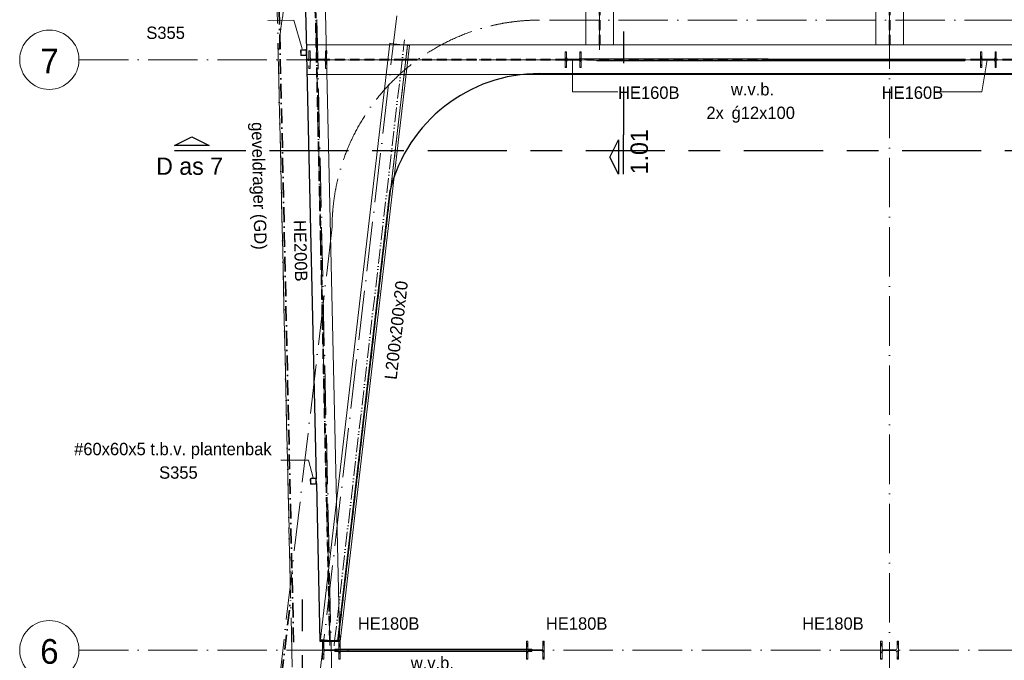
# Model space of a CAD drawing. Header units: millimetres. Extents: x 1146 to 81249, y 1106 to 40413.
# Tile 2 of 15: x 1200 to 11161, y 27698 to 34180. Entities that reach past the tile are written whole.
import ezdxf

# ---------------------------------------------------------------- set-up
doc = ezdxf.new("R2010")
doc.units = ezdxf.units.MM
for name, pattern in [('00_PBT_AFBR', [250, 150, -50, 0, -50]), ('00_PBT_CEN', [1600, 320, -240, 800, -240]), ('00_PBT_HART', [240, 150, -30, 0, -30, 0, -30]), ('00_PBT_HID2', [150, 100, -50]), ('00_PBT_STRA', [1400, 500, -100, 0, -100, 500, -100, 0, -100])]:
    doc.linetypes.add(name, pattern=pattern)
for name, color, linetype, lineweight in [('A-DETL-____-OTLN', 90, 'Continuous', 13), ('A-FLOR-____-OTLN', 192, 'Continuous', 25), ('G-____-____-SYMB', 111, 'Continuous', 13), ('G-____-____-TEXT', 231, 'Continuous', 13), ('S-BEAM-____-HDLN', 1, '00_PBT_HID2', 18), ('S-BEAM-____-IDEN', 2, 'Continuous', 18), ('S-BEAM-____-MCUT', 12, 'Continuous', 18), ('S-BEAM-____-OTLN', 12, 'Continuous', 25), ('S-COLS-____-HDLN', 52, '00_PBT_HID2', 18), ('S-COLS-____-IDEN', 171, 'Continuous', 18), ('S-COLS-____-MCUT', 52, 'Continuous', 18), ('S-COLS-____-OTLN', 52, 'Continuous', 25), ('S-GRID-____-IDEN', 1, 'Continuous', 18), ('S-GRID-____-OTLN', 1, 'Continuous', 13)]:
    doc.layers.add(name, color=color, linetype=linetype, lineweight=lineweight)
doc.styles.add('PBT-Font', font='PBT-FONT.ttf', dxfattribs={"height": 250})
doc.styles.add('PBT-Font_1', font='PBT-FONT.ttf', dxfattribs={"height": 125})
doc.styles.add('PBT-Font_2', font='PBT-FONT.ttf', dxfattribs={"height": 125})
doc.styles.add('PBT-Font_B', font='txt', dxfattribs={"height": 175})
pattern_1 = [(45, (0, 0), (-76.19995, 76.19995), []), (45, (64.77, 0), (-76.19995, 76.19995), []), (45, (68.58, 0), (-76.19995, 76.19995), []), (45, (72.39, 0), (-76.19995, 76.19995), []), (45, (76.2, 0), (-76.19995, 76.19995), []), (45, (80.01, 0), (-76.19995, 76.19995), []), (45, (83.82, 0), (-76.19995, 76.19995), []), (45, (87.63, 0), (-76.19995, 76.19995), [])]

# ---------------------------------------------------------------- blocks, each defined once
blk = doc.blocks.new('28_PBT_SF_stalen ligger_H-profiel_R24 - HE200B-1836345-01 bk terras')
at = {"layer": 'S-BEAM-____-OTLN', "linetype": '00_PBT_HID2', "lineweight": 13}
for p, q in [((4187.8, 4.5), (-4212.8, 4.5)), ((4187.8, -4.5), (-4214.7, -4.5))]:
    blk.add_line(p, q, dxfattribs=at)
at = {"layer": 'S-BEAM-____-OTLN', "linetype": '00_PBT_HART', "lineweight": 13}
for p, q in [((-4312.1, 0), (-4262.1, 0)), ((-4213.7, 0), (4187.8, 0)), ((4237.8, 0), (4187.8, 0))]:
    blk.add_line(p, q, dxfattribs=at)
blk = doc.blocks.new('28_PBT_SF_stalen ligger_L-profiel_R24 - L200x200x20-1783028-01 bk terras')
at = {"layer": 'S-BEAM-____-OTLN', "linetype": '00_PBT_HART', "lineweight": 13}
for p, q in [((-3085.9, 0), (-3035.9, 0)), ((-3035.9, 0), (3035.9, 0)), ((3085.9, 0), (3035.9, 0))]:
    blk.add_line(p, q, dxfattribs=at)
at = {"layer": 'S-BEAM-____-OTLN', "linetype": '00_PBT_HID2', "lineweight": 13}
for p, q in [((1588.1, -36.7), (-3035.9, -36.7)), ((3035.9, -36.7), (1588.6, -36.7))]:
    blk.add_line(p, q, dxfattribs=at)
blk = doc.blocks.new('28_PBT_SF_stalen ligger_H-profiel_R24 - HE280B-1833813-01 bk terras')
at = {"layer": 'S-BEAM-____-OTLN', "linetype": '00_PBT_HID2', "lineweight": 13}
for p, q in [((1220, 5.2), (-1099.1, 5.2)), ((1220, -5.3), (-1099.9, -5.3))]:
    blk.add_line(p, q, dxfattribs=at)
at = {"layer": 'S-BEAM-____-OTLN', "linetype": '00_PBT_HART', "lineweight": 13}
for p, q in [((-1270, 0), (-1220, 0)), ((-1099.5, 0), (1220, 0)), ((1270, 0), (1220, 0))]:
    blk.add_line(p, q, dxfattribs=at)
blk = doc.blocks.new('28_PBT_SF_stalen ligger_H-profiel_R24 - HE280B-1635359-01 bk terras')
at = {"layer": 'S-BEAM-____-OTLN', "linetype": '00_PBT_HID2', "lineweight": 13}
for p, q in [((1095.5, 5.2), (-989.5, 5.2)), ((1095.5, -5.3), (-990.3, -5.3))]:
    blk.add_line(p, q, dxfattribs=at)
at = {"layer": 'S-BEAM-____-OTLN', "linetype": '00_PBT_HART', "lineweight": 13}
for p, q in [((-1145.5, 0), (-1095.5, 0)), ((-989.9, 0), (1095.5, 0)), ((1145.5, 0), (1095.5, 0))]:
    blk.add_line(p, q, dxfattribs=at)
blk = doc.blocks.new('21_PBT_SF_geveldrager_R24 - Geveldrager volgens leverancier terras-1780622-01 bk terras')
at = {"layer": 'S-BEAM-____-OTLN', "linetype": '00_PBT_AFBR', "lineweight": 35}
blk.add_line((-4542.1, 261), (3853.9, 261), dxfattribs=at)
blk = doc.blocks.new('21_PBT_SF_geveldrager_R24 - Geveldrager volgens leverancier terras-1652838-01 bk terras')
at = {"layer": 'S-BEAM-____-OTLN', "linetype": '00_PBT_AFBR', "lineweight": 35}
blk.add_line((3324.6, 261), (8831.7, 261), dxfattribs=at)
blk = doc.blocks.new('28_PBT_SC_stalen kolom_koker-profiel_R24 - K60x60x5_S355 t_b_v_ plantenbak-1822526-01 bk terras')
at = {"layer": 'S-COLS-____-OTLN', "lineweight": 18}
for p, q in [((-30, 22.5), (-30, -22.5)), ((-25, -20), (-25, 20)), ((22.5, 30), (-22.5, 30)), ((-20, 25), (20, 25)), ((25, 20), (25, -20)), ((30, -22.5), (30, 22.5)), ((-22.5, -30), (22.5, -30)), ((20, -25), (-20, -25))]:
    blk.add_line(p, q, dxfattribs=at)
for centre, radius, start, end in [((-22.5, 22.5), 7.5, 90, 180), ((-20, 20), 5, 90, 180), ((20, 20), 5, 0, 90), ((22.5, 22.5), 7.5, 360, 90), ((-22.5, -22.5), 7.5, 180, 270), ((-20, -20), 5, 180, 270), ((20, -20), 5, 270, 360), ((22.5, -22.5), 7.5, 270, 360)]:
    blk.add_arc(centre, radius, start, end, dxfattribs=at)
blk = doc.blocks.new('28_PBT_SC_stalen kolom_H-profiel_R24 - HE180B-V5-01 bk terras')
at = {"layer": 'S-COLS-____-HDLN', "linetype": 'Continuous', "lineweight": 13}
h = blk.add_hatch(dxfattribs=at)
h.set_pattern_fill('FP_6', color=256, style=0, pattern_type=2)
h.set_pattern_definition([(315, (-27800, 10000), (76.19995, 76.19995), []), (315, (-27800, 9935.23), (76.19995, 76.19995), []), (315, (-27800, 9931.42), (76.19995, 76.19995), []), (315, (-27800, 9927.61), (76.19995, 76.19995), []), (315, (-27800, 9923.8), (76.19995, 76.19995), []), (315, (-27800, 9919.99), (76.19995, 76.19995), []), (315, (-27800, 9916.18), (76.19995, 76.19995), []), (315, (-27800, 9912.37), (76.19995, 76.19995), [])])
h.paths.add_polyline_path([(-90, -90), (90, -90), (90, -76), (19.2, -76), (8.6, -71.6), (4.2, -61), (4.2, 61), (8.6, 71.6), (19.2, 76), (90, 76), (90, 90), (-90, 90), (-90, 76), (-19.3, 76), (-8.6, 71.6), (-4.3, 61), (-4.3, -61), (-8.6, -71.6), (-19.3, -76), (-90, -76)])
at = {"layer": 'S-COLS-____-MCUT'}
for p, q in [((90, 90), (-90, 90)), ((-90, 90), (-90, 76)), ((-90, 76), (-19.3, 76)), ((-4.3, 61), (-4.3, -61)), ((4.2, -61), (4.2, 61)), ((19.2, 76), (90, 76)), ((90, 76), (90, 90)), ((-90, -76), (-90, -90)), ((-19.3, -76), (-90, -76)), ((-90, -90), (90, -90)), ((90, -76), (19.2, -76)), ((90, -90), (90, -76))]:
    blk.add_line(p, q, dxfattribs=at)
for centre, start, end in [((-19.3, 61), 0, 90), ((19.2, 61), 90, 180), ((-19.3, -61), 270, 0), ((19.2, -61), 180, 270)]:
    blk.add_arc(centre, 15, start, end, dxfattribs=at)
blk = doc.blocks.new('28_PBT_SC_stalen kolom_H-profiel_R24 - HE180B-V8-01 bk terras')
at = {"layer": 'S-COLS-____-HDLN', "linetype": 'Continuous', "lineweight": 13}
h = blk.add_hatch(dxfattribs=at)
h.set_pattern_fill('FP_9', color=256, style=0, pattern_type=2)
h.set_pattern_definition([(315, (-27800, 4351.74), (76.19995, 76.19995), []), (315, (-27800, 4286.97), (76.19995, 76.19995), []), (315, (-27800, 4283.16), (76.19995, 76.19995), []), (315, (-27800, 4279.35), (76.19995, 76.19995), []), (315, (-27800, 4275.54), (76.19995, 76.19995), []), (315, (-27800, 4271.73), (76.19995, 76.19995), []), (315, (-27800, 4267.92), (76.19995, 76.19995), []), (315, (-27800, 4264.11), (76.19995, 76.19995), [])])
h.paths.add_polyline_path([(-90, 76), (-19.3, 76), (-8.6, 71.6), (-4.3, 61), (-4.3, -61), (-8.6, -71.6), (-19.3, -76), (-90, -76), (-90, -90), (90, -90), (90, -76), (19.2, -76), (8.6, -71.6), (4.2, -61), (4.2, 61), (8.6, 71.6), (19.2, 76), (90, 76), (90, 90), (-90, 90)])
at = {"layer": 'S-COLS-____-MCUT'}
for p, q in [((90, 90), (-90, 90)), ((-90, 90), (-90, 76)), ((-90, 76), (-19.3, 76)), ((-4.3, 61), (-4.3, -61)), ((4.2, -61), (4.2, 61)), ((19.2, 76), (90, 76)), ((90, 76), (90, 90)), ((-90, -76), (-90, -90)), ((-19.3, -76), (-90, -76)), ((-90, -90), (90, -90)), ((90, -76), (19.2, -76)), ((90, -90), (90, -76))]:
    blk.add_line(p, q, dxfattribs=at)
for centre, start, end in [((-19.3, 61), 0, 90), ((19.2, 61), 90, 180), ((-19.3, -61), 270, 0), ((19.2, -61), 180, 270)]:
    blk.add_arc(centre, 15, start, end, dxfattribs=at)
blk = doc.blocks.new('28_PBT_SC_stalen kolom_H-profiel_R24 - HE180B-V9-01 bk terras')
at = {"layer": 'S-COLS-____-HDLN', "linetype": 'Continuous', "lineweight": 13}
h = blk.add_hatch(dxfattribs=at)
h.set_pattern_fill('FP_10', color=256, style=0, pattern_type=2)
h.set_pattern_definition([(315, (-27800, 6417), (76.19995, 76.19995), []), (315, (-27800, 6352.23), (76.19995, 76.19995), []), (315, (-27800, 6348.42), (76.19995, 76.19995), []), (315, (-27800, 6344.61), (76.19995, 76.19995), []), (315, (-27800, 6340.8), (76.19995, 76.19995), []), (315, (-27800, 6336.99), (76.19995, 76.19995), []), (315, (-27800, 6333.18), (76.19995, 76.19995), []), (315, (-27800, 6329.37), (76.19995, 76.19995), [])])
h.paths.add_polyline_path([(-90, 90), (-90, 76), (-19.3, 76), (-8.6, 71.6), (-4.3, 61), (-4.3, -61), (-8.6, -71.6), (-19.3, -76), (-90, -76), (-90, -90), (90, -90), (90, -76), (19.2, -76), (8.6, -71.6), (4.2, -61), (4.2, 61), (8.6, 71.6), (19.2, 76), (90, 76), (90, 90)])
at = {"layer": 'S-COLS-____-MCUT'}
for p, q in [((90, 90), (-90, 90)), ((-90, 90), (-90, 76)), ((-90, 76), (-19.3, 76)), ((-4.3, 61), (-4.3, -61)), ((4.2, -61), (4.2, 61)), ((19.2, 76), (90, 76)), ((90, 76), (90, 90)), ((-90, -76), (-90, -90)), ((-19.3, -76), (-90, -76)), ((-90, -90), (90, -90)), ((90, -76), (19.2, -76)), ((90, -90), (90, -76))]:
    blk.add_line(p, q, dxfattribs=at)
for centre, start, end in [((-19.3, 61), 0, 90), ((19.2, 61), 90, 180), ((-19.3, -61), 270, 0), ((19.2, -61), 180, 270)]:
    blk.add_arc(centre, 15, start, end, dxfattribs=at)
blk = doc.blocks.new('28_PBT_SC_stalen kolom_H-profiel_R24 - HE180B-V20-01 bk terras')
at = {"layer": 'S-COLS-____-HDLN'}
for p, q in [((90, 90), (-90, 90)), ((-90, 90), (-90, 76)), ((-90, 76), (-19.25, 76)), ((-4.25, 61), (-4.25, -61)), ((4.25, -61), (4.25, 61)), ((19.25, 76), (90, 76)), ((90, 76), (90, 90)), ((-19.25, -76), (-90, -76)), ((-90, -76), (-90, -90)), ((-90, -90), (90, -90)), ((90, -76), (19.25, -76)), ((90, -90), (90, -76))]:
    blk.add_line(p, q, dxfattribs=at)
for centre, start, end in [((-19.25, 61), 25.395319, 90), ((-19.25, 61), 0, 24.402143), ((19.25, 61), 165, 180), ((19.25, 61), 155.597857, 165), ((19.25, 61), 150, 154.604681), ((19.25, 61), 90, 150), ((-19.25, -61), 270, 334.604681), ((-19.25, -61), 335.597857, 0), ((19.25, -61), 180, 195), ((19.25, -61), 195, 204.402143), ((19.25, -61), 205.395319, 210), ((19.25, -61), 210, 270)]:
    blk.add_arc(centre, 15, start, end, dxfattribs=at)
blk = doc.blocks.new('28_PBT_SF_stalen ligger_H-profiel_R24 - HE320B-1834590-01 bk terras')
at = {"layer": 'S-BEAM-____-HDLN'}
for p, q in [((-7971.7, 5.7), (-8009.9, 5.7)), ((-6354.9, 5.7), (-6378.5, 5.7)), ((-2335.7, 5.7), (-6242.2, 5.7)), ((-2154.9, 5.7), (-2178.5, 5.7)), ((-2018.6, 5.7), (-2042.2, 5.7)), ((-7973, -5.8), (-8011.2, -5.8)), ((-8010.5, 0), (-7972.4, 0)), ((-6378.5, 0), (-2335.7, 0)), ((-6354.9, -5.8), (-6378.5, -5.8)), ((-6218.6, -5.8), (-6242.2, -5.8)), ((-2335.7, -5.8), (-6061.4, -5.8)), ((-2178.5, 0), (-2018.6, 0)), ((-2154.9, -5.8), (-2178.5, -5.8)), ((-2018.6, -5.8), (-2042.2, -5.8))]:
    blk.add_line(p, q, dxfattribs=at)
at = {"layer": 'S-BEAM-____-OTLN', "linetype": '00_PBT_HID2', "lineweight": 13}
for p, q in [((-8009.9, 5.7), (-8994.8, 5.7)), ((-6378.5, 5.7), (-7971.6, 5.7)), ((-6242.4, 5.7), (-6354.6, 5.7)), ((-2178.5, 5.7), (-2335.6, 5.7)), ((-2042.4, 5.7), (-2154.6, 5.7)), ((-1856.3, 5.7), (-2018.5, 5.7)), ((-8011.2, -5.8), (-8994.8, -5.8)), ((-6378.5, -5.8), (-7973, -5.8)), ((-6242.4, -5.8), (-6354.6, -5.8)), ((-6061.4, -5.8), (-6218.5, -5.8)), ((-2178.5, -5.8), (-2335.6, -5.8)), ((-2042.4, -5.8), (-2154.6, -5.8)), ((-1856.3, -5.8), (-2018.5, -5.8))]:
    blk.add_line(p, q, dxfattribs=at)
at = {"layer": 'S-BEAM-____-OTLN', "linetype": '00_PBT_HART', "lineweight": 13}
for p, q in [((-9044.8, 0), (-8994.8, 0)), ((-8994.8, 0), (-8010.6, 0)), ((-7972.3, 0), (-6378.5, 0)), ((-2335.6, 0), (-2178.5, 0)), ((-2018.5, 0), (-1856.3, 0))]:
    blk.add_line(p, q, dxfattribs=at)
blk = doc.blocks.new('28_PBT_SC_stalen kolom_H-profiel_R24 - HE160B-1621017-01 bk terras')
at = {"layer": 'S-COLS-____-HDLN', "linetype": 'Continuous', "lineweight": 13}
h = blk.add_hatch(dxfattribs=at)
h.set_pattern_fill('FP_11', color=256, style=0, pattern_type=2)
h.set_pattern_definition([(315, (-33775, 11000), (76.19995, 76.19995), []), (315, (-33775, 10935.23), (76.19995, 76.19995), []), (315, (-33775, 10931.42), (76.19995, 76.19995), []), (315, (-33775, 10927.61), (76.19995, 76.19995), []), (315, (-33775, 10923.8), (76.19995, 76.19995), []), (315, (-33775, 10919.99), (76.19995, 76.19995), []), (315, (-33775, 10916.18), (76.19995, 76.19995), []), (315, (-33775, 10912.37), (76.19995, 76.19995), [])])
h.paths.add_polyline_path([(-80, 67), (-19, 67), (-8.4, 62.6), (-4, 52), (-4, -52), (-8.4, -62.6), (-19, -67), (-80, -67), (-80, -80), (80, -80), (80, -67), (19, -67), (8.4, -62.6), (4, -52), (4, 52), (8.4, 62.6), (19, 67), (80, 67), (80, 80), (-80, 80)])
at = {"layer": 'S-COLS-____-MCUT'}
for p, q in [((80, 80), (-80, 80)), ((-80, 80), (-80, 67)), ((-80, 67), (-19, 67)), ((-4, 52), (-4, -52)), ((4, -52), (4, 52)), ((19, 67), (80, 67)), ((80, 67), (80, 80)), ((-80, -67), (-80, -80)), ((-19, -67), (-80, -67)), ((-80, -80), (80, -80)), ((80, -67), (19, -67)), ((80, -80), (80, -67))]:
    blk.add_line(p, q, dxfattribs=at)
for centre, start, end in [((-19, 52), 0, 90), ((19, 52), 90, 180), ((-19, -52), 270, 0), ((19, -52), 180, 270)]:
    blk.add_arc(centre, 15, start, end, dxfattribs=at)
blk = doc.blocks.new('28_PBT_SC_stalen kolom_H-profiel_R24 - HE160B-V12-01 bk terras')
at = {"layer": 'S-COLS-____-HDLN', "linetype": 'Continuous', "lineweight": 13}
h = blk.add_hatch(dxfattribs=at)
h.set_pattern_fill('FP_14', color=256, style=0, pattern_type=2)
h.set_pattern_definition([(315, (-33775, 6800), (76.19995, 76.19995), []), (315, (-33775, 6735.23), (76.19995, 76.19995), []), (315, (-33775, 6731.42), (76.19995, 76.19995), []), (315, (-33775, 6727.61), (76.19995, 76.19995), []), (315, (-33775, 6723.8), (76.19995, 76.19995), []), (315, (-33775, 6719.99), (76.19995, 76.19995), []), (315, (-33775, 6716.18), (76.19995, 76.19995), []), (315, (-33775, 6712.37), (76.19995, 76.19995), [])])
h.paths.add_polyline_path([(-80, -80), (80, -80), (80, -67), (19, -67), (8.4, -62.6), (4, -52), (4, 52), (8.4, 62.6), (19, 67), (80, 67), (80, 80), (-80, 80), (-80, 67), (-19, 67), (-8.4, 62.6), (-4, 52), (-4, -52), (-8.4, -62.6), (-19, -67), (-80, -67)])
at = {"layer": 'S-COLS-____-MCUT'}
for p, q in [((80, 80), (-80, 80)), ((-80, 80), (-80, 67)), ((-80, 67), (-19, 67)), ((-4, 52), (-4, -52)), ((4, -52), (4, 52)), ((19, 67), (80, 67)), ((80, 67), (80, 80)), ((-80, -67), (-80, -80)), ((-19, -67), (-80, -67)), ((-80, -80), (80, -80)), ((80, -67), (19, -67)), ((80, -80), (80, -67))]:
    blk.add_line(p, q, dxfattribs=at)
for centre, start, end in [((-19, 52), 0, 90), ((19, 52), 90, 180), ((-19, -52), 270, 0), ((19, -52), 180, 270)]:
    blk.add_arc(centre, 15, start, end, dxfattribs=at)
blk = doc.blocks.new('28_PBT_SF_stalen ligger_strip_R24 - windverband 12x150-1834332-01 bk terras')
at = {"layer": 'S-BEAM-____-HDLN'}
for p, q in [((4386.7, 27800), (4386.7, 27795.8)), ((4441.7, 27800), (4386.7, 27800)), ((6327, 27800), (6382.2, 27800)), ((6382.2, 27800), (6382.2, 27795.8)), ((4424.8, 27788), (4441.7, 27788)), ((6344, 27788), (6327, 27788))]:
    blk.add_line(p, q, dxfattribs=at)
at = {"layer": 'S-BEAM-____-OTLN', "lineweight": 18}
for p, q in [((4386.7, 27795.8), (4386.7, 27788)), ((4523.4, 27800), (4441.7, 27800)), ((4523.4, 27788), (4523.4, 27800)), ((4523.4, 27800), (5384.4, 27800)), ((6382.2, 27795.8), (6382.2, 27788)), ((4386.7, 27788), (4424.7, 27788)), ((4441.7, 27788), (4523.4, 27788)), ((6327, 27788), (4523.4, 27788)), ((6382.2, 27788), (6344, 27788))]:
    blk.add_line(p, q, dxfattribs=at)
blk = doc.blocks.new('28_PBT_SF_stalen ligger_strip_R24 - windverband 12x150-1834476-01 bk terras')
at = {"layer": 'S-BEAM-____-HDLN'}
for p, q in [((4386.5, 27800), (4386.5, 27804.2)), ((4441.7, 27800), (4386.5, 27800)), ((4424.8, 27812), (4441.7, 27812)), ((6344, 27812), (6327, 27812)), ((6327, 27800), (6382.2, 27800)), ((6382.2, 27800), (6382.2, 27804.2))]:
    blk.add_line(p, q, dxfattribs=at)
at = {"layer": 'S-BEAM-____-OTLN', "lineweight": 18}
for p, q in [((4386.5, 27804.2), (4386.5, 27812)), ((4386.5, 27812), (4424.7, 27812)), ((4441.7, 27812), (6245.5, 27812)), ((6245.5, 27800), (5384.4, 27800)), ((6327, 27812), (6245.5, 27812)), ((6245.5, 27812), (6245.5, 27800)), ((6245.5, 27800), (6327, 27800)), ((6382.2, 27812), (6344, 27812)), ((6382.2, 27804.2), (6382.2, 27812))]:
    blk.add_line(p, q, dxfattribs=at)
blk = doc.blocks.new('28_PBT_SF_stalen ligger_strip_R24 - windverband 12x100-1841094-01 bk terras')
at = {"layer": 'S-BEAM-____-HDLN', "linetype": 'Continuous', "lineweight": 13}
h = blk.add_hatch(dxfattribs=at)
h.set_pattern_fill('FP_18', color=256, style=0, pattern_type=2)
h.set_pattern_definition(pattern_1)
h.paths.add_polyline_path([(10747.7, 33769.4), (10747.8, 33781.4), (10663.9, 33781.5), (10663.9, 33769.5)])
at = {"layer": 'S-BEAM-____-HDLN'}
blk.add_line((8899.9, 33772), (7037.1, 33774.7), dxfattribs=at)
at = {"layer": 'S-BEAM-____-MCUT'}
for p, q in [((10747.8, 33781.4), (10663.9, 33781.5)), ((10663.9, 33781.5), (10663.9, 33769.5)), ((10663.9, 33769.5), (10747.7, 33769.4)), ((10747.7, 33769.4), (10747.8, 33781.4))]:
    blk.add_line(p, q, dxfattribs=at)
at = {"layer": 'S-BEAM-____-OTLN', "lineweight": 18}
for p, q in [((6880, 33786.9), (10663.9, 33781.5)), ((7037.1, 33774.7), (6880, 33774.9)), ((10663.9, 33769.5), (8900, 33772)), ((10747.7, 33769.4), (10762.9, 33769.3)), ((10762.9, 33781.3), (10747.8, 33781.4)), ((10762.9, 33769.3), (10762.9, 33781.3))]:
    blk.add_line(p, q, dxfattribs=at)
blk = doc.blocks.new('28_PBT_SF_stalen ligger_strip_R24 - windverband 12x100-1841185-01 bk terras')
at = {"layer": 'S-BEAM-____-HDLN', "linetype": 'Continuous', "lineweight": 13}
h = blk.add_hatch(dxfattribs=at)
h.set_pattern_fill('FP_17', color=256, style=0, pattern_type=2)
h.set_pattern_definition(pattern_1)
h.paths.add_polyline_path([(7052.3, 33763.1), (7136.1, 33763.2), (7136.1, 33775.2), (7052.2, 33775.1)])
at = {"layer": 'S-BEAM-____-HDLN'}
blk.add_line((8900, 33776), (10762.9, 33776.9), dxfattribs=at)
at = {"layer": 'S-BEAM-____-MCUT'}
for p, q in [((7136.1, 33775.2), (7052.2, 33775.1)), ((7052.2, 33775.1), (7052.3, 33763.1)), ((7136.1, 33763.2), (7136.1, 33775.2)), ((7052.3, 33763.1), (7136.1, 33763.2))]:
    blk.add_line(p, q, dxfattribs=at)
at = {"layer": 'S-BEAM-____-OTLN', "lineweight": 18}
for p, q in [((7037.1, 33775.1), (7037.1, 33763.1)), ((7052.2, 33775.1), (7037.1, 33775.1)), ((7136.1, 33775.2), (8900, 33776)), ((10762.9, 33769.3), (10762.9, 33764.9)), ((7037.1, 33763.1), (7052.3, 33763.1)), ((10762.9, 33764.9), (7136.1, 33763.2))]:
    blk.add_line(p, q, dxfattribs=at)
blk = doc.blocks.new('Grid - Stramienbol-963102-01 bk terras')
at = {"layer": 'S-GRID-____-IDEN'}
blk.add_circle((0, 0), 6, dxfattribs=at)
blk = doc.blocks.new('Section - Detail_Drsn peil-1535670-01 bk terras')
at = {"layer": 'G-____-____-SYMB', "lineweight": 25}
for p, q in [((-8, 1), (-4.5, 2.75)), ((-4.5, 2.75), (-1, 1)), ((-1, 1), (-8, 1)), ((-8, 0), (0, 0))]:
    blk.add_line(p, q, dxfattribs=at)
blk = doc.blocks.new('Detail View - Detail_Drsn peil-1535670-01 bk terras')
at = {"layer": 'G-____-____-SYMB', "lineweight": 25}
for p, q in [((-8, 1), (-4.5, 2.75)), ((-4.5, 2.75), (-1, 1)), ((-1, 1), (-8, 1)), ((-8, 0), (0, 0))]:
    blk.add_line(p, q, dxfattribs=at)

msp = doc.modelspace()

# ---------------------------------------------------------------- linework, layer by layer
at = {"layer": 'A-DETL-____-OTLN', "linetype": '00_PBT_STRA'}
for p, q in [((3935.54, 28543.0114), (3759.2524, 36299.4846)), ((18960.2326, 34175.6701), (6460.2326, 34175.6701)), ((4360.2443, 32082.6939), (3282.3095, 22837.5708))]:
    msp.add_line(p, q, dxfattribs=at)
at = {"layer": 'A-DETL-____-OTLN', "linetype": '00_PBT_STRA', "lineweight": 18}
msp.add_line((3817.7156, 33727.1673), (4065.2122, 22837.5708), dxfattribs=at)
msp.add_arc((6917.5964, 33699.9918), 3100, 89.9255999, 179.49772127, dxfattribs=at)
at = {"layer": 'A-DETL-____-OTLN', "linetype": '00_PBT_STRA'}
msp.add_arc((6460.2326, 32075.6701), 2100, 90, 179.80836489, dxfattribs=at)
at = {"layer": 'A-FLOR-____-OTLN'}
for p, q in [((4045.9266, 36317.0844), (4101.5397, 33870.1641)), ((4102.5794, 33824.4157), (4200.0945, 29533.8528)), ((6460.2326, 33635.0001), (18960.2326, 33635.0001)), ((4417.7042, 27890), (4947.8067, 32455.2465)), ((4201.1343, 29488.1044), (4237.4557, 27890)), ((4237.4557, 27890), (4261.7367, 27890)), ((4275.7367, 27890), (4417.7042, 27890))]:
    msp.add_line(p, q, dxfattribs=at)
msp.add_arc((6460.2326, 32075.6701), 1559.33, 90, 165.91136021, dxfattribs=at)
at = {"layer": 'G-____-____-SYMB', "linetype": '00_PBT_CEN', "lineweight": 25}
for p, q in [((7308.8811, 34058.8892), (7308.8811, 33015.2101)), ((3167.416, 32856.5291), (23138.0329, 32856.5291)), ((4059.2173, 28311.3077), (4059.2173, 27199.7915))]:
    msp.add_line(p, q, dxfattribs=at)
at = {"layer": 'S-BEAM-____-HDLN'}
for p, q in [((5070.5972, 33625), (5108.7533, 33625)), ((4432.1543, 28125.5261), (4434.2575, 28032.9877)), ((4434.2739, 28032.2683), (4435.0815, 27996.7343)), ((4435.0978, 27996.0149), (4437.2491, 27901.3607)), ((4243.8708, 27910.1732), (4252.8107, 27909.1351)), ((4437.2491, 27901.3607), (4405.9027, 27900.6483)), ((4427.7567, 27888.8209), (4431.6094, 27888.3735)), ((4441.6874, 27887.2033), (4431.6094, 27888.3735))]:
    msp.add_line(p, q, dxfattribs=at)
at = {"layer": 'S-BEAM-____-OTLN', "lineweight": 18}
for p, q in [((4246.8276, 36279.7119), (4429.0336, 28262.8343)), ((6926.8627, 33925), (6926.8627, 36255.6511)), ((7206.8627, 36233.3098), (7206.8627, 33925)), ((9860, 33925), (9860, 36021.6147)), ((10140, 35999.2734), (10140, 33925)), ((4103.7025, 33777.1833), (4103.7025, 33925)), ((21949.8571, 33925), (4103.7025, 33925)), ((4944.2135, 33941.5285), (4243.8708, 27910.1732)), ((4953.1534, 33940.4904), (4944.2135, 33941.5285)), ((4953.1534, 33940.4904), (5105.1323, 33922.8431)), ((5123.0121, 33920.7669), (4956.0785, 32483.1333)), ((5142.8786, 33918.4601), (4988.774, 32591.3104)), ((5105.1323, 33922.8431), (5123.0121, 33920.7669)), ((5131.9521, 33919.7289), (5123.0121, 33920.7669)), ((5131.9521, 33919.7289), (5142.8786, 33918.4601)), ((7206.8627, 33925), (6926.8627, 33925)), ((10140, 33925), (9860, 33925)), ((4103.7025, 33625), (4103.7025, 33772.8167)), ((4103.7025, 33625), (5070.5476, 33625)), ((5108.8029, 33625), (6292.8808, 33625)), ((6293.6318, 33625), (19126.8088, 33625)), ((4988.73, 32590.931), (4442.536, 27887.1048)), ((4956.0125, 32482.5655), (4422.6694, 27889.4116)), ((4429.05, 28262.1149), (4432.1532, 28125.5757)), ((4405.8531, 27900.6472), (4237.3007, 27896.8163)), ((4404.7896, 27891.4878), (4252.8107, 27909.1351)), ((4417.2002, 27890.0467), (4404.7896, 27891.4878)), ((4422.6694, 27889.4116), (4417.7973, 27889.9774)), ((4422.6694, 27889.4116), (4427.7122, 27888.8261)), ((4442.536, 27887.1048), (4441.7367, 27887.1976))]:
    msp.add_line(p, q, dxfattribs=at)
at = {"layer": 'S-COLS-____-IDEN'}
for p, q in [((3972.1309, 34173.4776), (3711.3033, 34173.2388)), ((4057.3654, 33884.724), (3972.1309, 34173.4776)), ((6791.8367, 33775), (6791.8367, 33448.3797)), ((10988.7847, 33775), (10934.1871, 33448.3797)), ((6791.8367, 33448.3797), (7252.6134, 33448.3909)), ((10934.1871, 33448.3797), (10459.0431, 33448.3909)), ((4120.7589, 29723.5742), (3840.8617, 29723.5742)), ((4169.4367, 29544.0749), (4120.7589, 29723.5742))]:
    msp.add_line(p, q, dxfattribs=at)
at = {"layer": 'S-GRID-____-OTLN', "linetype": '00_PBT_STRA', "lineweight": 18}
for p, q in [((5662.2901, 39782.2951), (3469.0272, 20971.1303)), ((4079.6975, 39779.4873), (4506.8118, 20971.1303)), ((10000, 39782.2951), (10000, 20971.1303)), ((1799.7366, 33775), (23949.7366, 33775)), ((1799.7366, 27800), (23949.7366, 27800))]:
    msp.add_line(p, q, dxfattribs=at)

# ---------------------------------------------------------------- block references
at = {"layer": 'G-____-____-SYMB', "lineweight": 25, "xscale": 49.99999999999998, "yscale": 49.99999999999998, "zscale": 49.99999999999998}
msp.add_blockref('Section - Detail_Drsn peil-1535670-01 bk terras', (3167.416, 32856.5291), dxfattribs=at)
at = {"layer": 'G-____-____-SYMB', "lineweight": 25, "xscale": 49.99999999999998, "yscale": 49.99999999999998, "zscale": 49.99999999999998, "rotation": 89.99999999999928}
msp.add_blockref('Detail View - Detail_Drsn peil-1535670-01 bk terras', (7308.8811, 33015.2101), dxfattribs=at)
at = {"layer": 'S-BEAM-____-HDLN'}
for name, p in [('28_PBT_SF_stalen ligger_H-profiel_R24 - HE320B-1834590-01 bk terras', (13098.5366, 33775)), ('28_PBT_SF_stalen ligger_strip_R24 - windverband 12x100-1841094-01 bk terras', (0, 0)), ('28_PBT_SF_stalen ligger_strip_R24 - windverband 12x100-1841185-01 bk terras', (0, 0)), ('28_PBT_SF_stalen ligger_strip_R24 - windverband 12x150-1834476-01 bk terras', (0, 0)), ('28_PBT_SF_stalen ligger_strip_R24 - windverband 12x150-1834332-01 bk terras', (0, 0))]:
    msp.add_blockref(name, p, dxfattribs=at)
at = {"layer": 'S-BEAM-____-OTLN', "linetype": '00_PBT_HART', "lineweight": 13}
for name, p, rotation in [('28_PBT_SF_stalen ligger_H-profiel_R24 - HE200B-1836345-01 bk terras', (4242.121, 32085.7617), 271.3019830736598), ('28_PBT_SF_stalen ligger_H-profiel_R24 - HE280B-1833813-01 bk terras', (7066.8627, 35145), 269.9999999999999), ('28_PBT_SF_stalen ligger_H-profiel_R24 - HE280B-1635359-01 bk terras', (10000, 35020.5319), 269.9999999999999), ('28_PBT_SF_stalen ligger_L-profiel_R24 - L200x200x20-1783028-01 bk terras', (4736.3857, 30909.3223), 83.37664951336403)]:
    msp.add_blockref(name, p, dxfattribs=dict(at, rotation=rotation))
at = {"layer": 'S-BEAM-____-OTLN', "linetype": '00_PBT_AFBR', "lineweight": 35}
for name, p, rotation in [('21_PBT_SF_geveldrager_R24 - Geveldrager volgens leverancier terras-1780622-01 bk terras', (4128.3237, 32427.6328), 91.3019830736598), ('21_PBT_SF_geveldrager_R24 - Geveldrager volgens leverancier terras-1652838-01 bk terras', (3176.6677, 19505.1343), 83.34962786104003)]:
    msp.add_blockref(name, p, dxfattribs=dict(at, rotation=rotation))
at = {"layer": 'S-COLS-____-HDLN', "rotation": 89.99999999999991}
for name, p in [('28_PBT_SC_stalen kolom_H-profiel_R24 - HE180B-V20-01 bk terras', (4216.0519, 33775)), ('28_PBT_SC_stalen kolom_H-profiel_R24 - HE160B-V12-01 bk terras', (6800, 33775)), ('28_PBT_SC_stalen kolom_H-profiel_R24 - HE160B-1621017-01 bk terras', (11000, 33775)), ('28_PBT_SC_stalen kolom_H-profiel_R24 - HE180B-V8-01 bk terras', (4351.7367, 27800)), ('28_PBT_SC_stalen kolom_H-profiel_R24 - HE180B-V9-01 bk terras', (6417, 27800)), ('28_PBT_SC_stalen kolom_H-profiel_R24 - HE180B-V5-01 bk terras', (10000, 27800))]:
    msp.add_blockref(name, p, dxfattribs=at)
at = {"layer": 'S-COLS-____-OTLN', "rotation": 1.300891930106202}
for p in [(4072.0674, 33846.6055), (4170.6222, 29510.2942)]:
    msp.add_blockref('28_PBT_SC_stalen kolom_koker-profiel_R24 - K60x60x5_S355 t_b_v_ plantenbak-1822526-01 bk terras', p, dxfattribs=at)
at = {"layer": 'S-GRID-____-IDEN', "xscale": 49.99999999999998, "yscale": 49.99999999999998, "zscale": 49.99999999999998, "rotation": 269.9999999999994}
for p in [(1499.7366, 33775), (1499.7366, 27800)]:
    msp.add_blockref('Grid - Stramienbol-963102-01 bk terras', p, dxfattribs=at)

# ---------------------------------------------------------------- texts
at = {"layer": 'G-____-____-SYMB', "insert": (7380.2584, 32615.2858), "char_height": 175, "width": 432.91125, "attachment_point": 1, "rotation": 90, "style": 'PBT-Font_B'}
msp.add_mtext('1.01', dxfattribs=at)
at = {"layer": 'G-____-____-SYMB', "insert": (2580.4918, 32785.1519), "char_height": 175, "width": 885.864687, "attachment_point": 1, "style": 'PBT-Font_B'}
msp.add_mtext('D as 7', dxfattribs=at)
at = {"layer": 'G-____-____-TEXT', "color": 7, "lineweight": 18, "char_height": 125, "attachment_point": 1}
for s, insert, width, style in [('w.v.b.', (8395.097, 33538.0545), 485.020938, 'PBT-Font_1'), ('2x ', (8147.0501, 33299.9295), 308.649688, 'PBT-Font_1'), ('ǵ12x100', (8401.7116, 33299.9295), 781.645312, 'PBT-Font_2'), ('w.v.b.', (5156.2427, 27734.2172), 485.020938, 'PBT-Font_1')]:
    msp.add_mtext(s, dxfattribs=dict(at, insert=insert, width=width, style=style))
at = {"layer": 'S-BEAM-____-IDEN', "lineweight": 13, "char_height": 125, "attachment_point": 1, "style": 'PBT-Font_1'}
for s, insert, width, rotation in [('geveldrager (GD)', (3670.5804, 33144.9557), 1571.3075, 271.30198307), ('HE200B', (4096.9634, 32154.1031), 681.434375, 271.30198307), ('L200x200x20', (4888.6538, 30546.5472), 1190.505937, 83.37664951)]:
    msp.add_mtext(s, dxfattribs=dict(at, insert=insert, width=width, rotation=rotation))
at = {"layer": 'S-COLS-____-IDEN', "lineweight": 13, "char_height": 125, "attachment_point": 1, "style": 'PBT-Font_1'}
for s, insert, width in [('S355', (2480.6991, 34109.8482), 448.945), ('HE160B', (7252.6134, 33503.8752), 649.366875), ('HE160B', (9920.0431, 33503.8752), 649.366875), ('#60x60x5 t.b.v. plantenbak', (1750.3617, 29898.3085), 2529.324062), ('S355', (2610.2575, 29660.1835), 448.945), ('HE180B', (4621.0209, 28132.2686), 649.366875), ('HE180B', (6523.3202, 28132.2686), 649.366875), ('HE180B', (9116.2935, 28132.2686), 649.366875)]:
    msp.add_mtext(s, dxfattribs=dict(at, insert=insert, width=width))
at = {"layer": 'S-GRID-____-IDEN', "lineweight": 35, "char_height": 250, "attachment_point": 1, "style": 'PBT-Font'}
for s, insert, width in [('7', (1409.1969, 33887.8371), 212.447187), ('6', (1407.4469, 27912.8371), 216.455625)]:
    msp.add_mtext(s, dxfattribs=dict(at, insert=insert, width=width))

doc.saveas('drawing.dxf')
